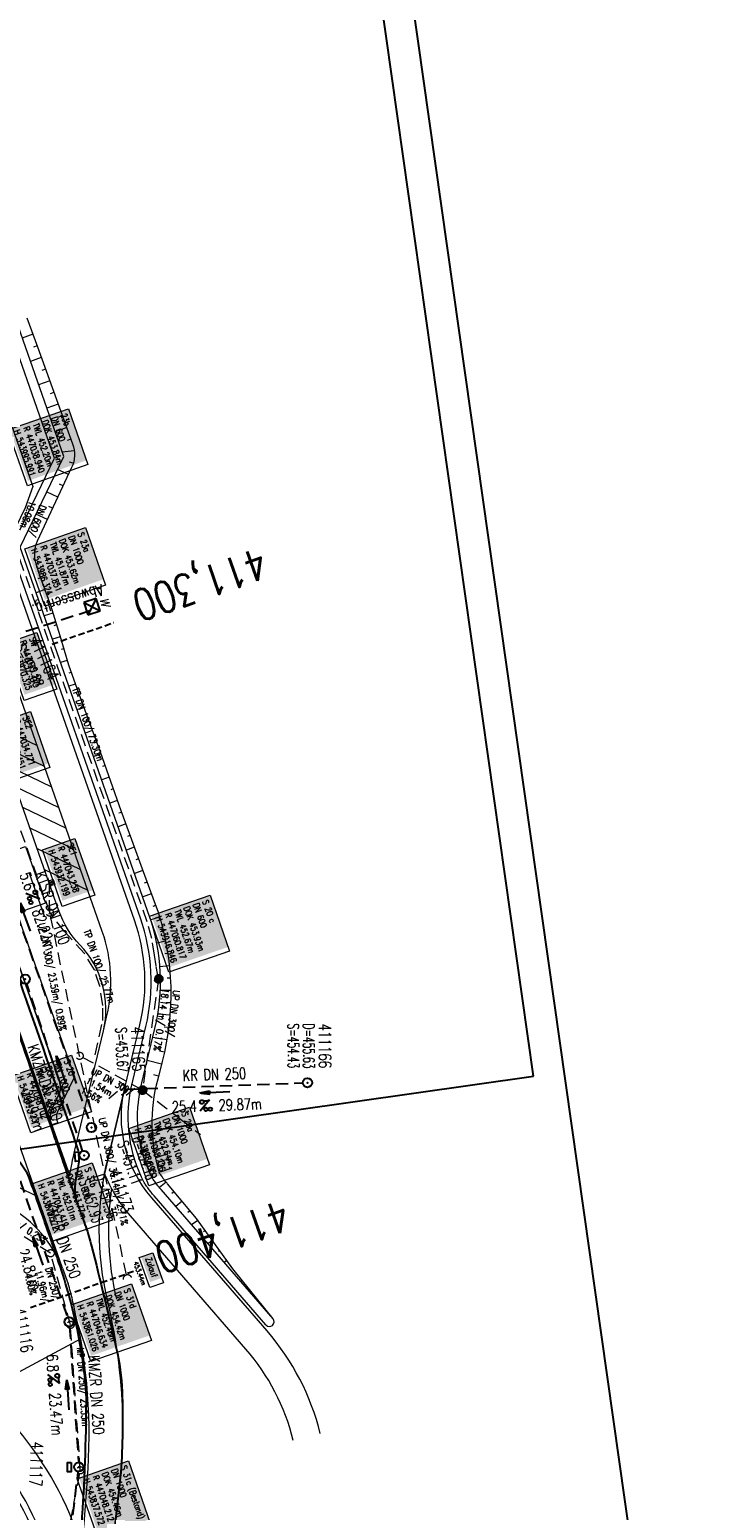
# Model space of a CAD drawing. Extents: x 446577 to 447240, y 443630 to 444842.
# Tile 44 of 71: x 447040 to 447152, y 443831 to 444069. Entities that reach past the tile are written whole.
import ezdxf
from ezdxf.enums import TextEntityAlignment as Align

# ---------------------------------------------------------------- set-up
doc = ezdxf.new("R2010")
doc.units = 0
doc.header["$LTSCALE"] = 2
doc.header["$MEASUREMENT"] = 0
for name, pattern in [('AUSGEZOGEN', [0]), ('GESTRICH-X2', [1.5, 1, -0.5]), ('GESTRICHELT', [0.75, 0.5, -0.25])]:
    doc.linetypes.add(name, pattern=pattern)
doc.layers.get('0').update_dxf_attribs({"linetype": 'AUSGEZOGEN'})
for name, color, linetype in [('Beschriftung', 7, 'CONTINUOUS'), ('FBR', 8, 'CONTINUOUS'), ('HEKTOM', 250, 'GESTRICHELT'), ('Hintergrund', 7, 'CONTINUOUS'), ('Hintergrundplan', 7, 'CONTINUOUS'), ('KANAL', 7, 'GESTRICH-X2'), ('PFEIL', 7, 'CONTINUOUS'), ('Planeinteilung', 6, 'CONTINUOUS'), ('RAHMEN', 250, 'AUSGEZOGEN'), ('SCHACHTNR', 6, 'CONTINUOUS'), ('SCHMUTZWASSER', 30, 'GESTRICH-X2'), ('SCHSYMBOL', 7, 'AUSGEZOGEN'), ('SIGNATUR', 4, 'AUSGEZOGEN'), ('STRASSE', 8, 'CONTINUOUS'), ('TEXTO', 4, 'CONTINUOUS'), ('TEXTU', 4, 'CONTINUOUS')]:
    doc.layers.add(name, color=color, linetype=linetype)
doc.styles.add('11', font='txt_____.ttf', dxfattribs={"width": 0.8, "height": 1})
doc.styles.add('6', font='txt_____.ttf', dxfattribs={"width": 0.8, "height": 1})
doc.styles.add('8', font='txt_____.ttf', dxfattribs={"width": 0.8, "height": 1})
doc.styles.add('ROMANS', font='romans.shx', dxfattribs={"width": 0.8})

# ---------------------------------------------------------------- blocks, each defined once
blk = doc.blocks.new('40')
at = {"color": 0}
blk.add_arc((0.02, 0.31), 0.91, 192.5363, 347.4637, dxfattribs=at)
blk.add_point((0, 0), dxfattribs=at)
blk = doc.blocks.new('PROM')
blk.add_line((1.57, 1.82), (0.02, 0.02))
for centre, radius in [((0.32, 1.51), 0.317), ((0.94, 0.29), 0.283), ((1.64, 0.29), 0.283)]:
    blk.add_circle(centre, radius)
blk.add_arc((0.99, 2.68), 1.03, 239.1414, 303.3549)
blk = doc.blocks.new('PFEIL2')
at = {"color": 0}
for p, q in [((0.88, 0), (-2.4, -0.01)), ((0.88, -0.27), (0.88, 0.28)), ((0.88, 0.28), (2.43, 0.01)), ((0.91, 0.27), (0.88, 0.26)), ((0.97, 0.26), (0.88, 0.25)), ((1.02, 0.25), (0.88, 0.23)), ((1.07, 0.24), (0.88, 0.21)), ((1.13, 0.23), (0.88, 0.19)), ((1.18, 0.22), (0.88, 0.17)), ((1.24, 0.21), (0.88, 0.15)), ((1.29, 0.21), (0.88, 0.14)), ((1.34, 0.2), (0.88, 0.12)), ((1.4, 0.19), (0.88, 0.1)), ((1.45, 0.18), (0.88, 0.08)), ((1.51, 0.17), (0.88, 0.06)), ((1.56, 0.16), (0.88, 0.04)), ((1.61, 0.15), (0.88, 0.02)), ((1.67, 0.14), (0.88, 0.01)), ((1.72, 0.13), (0.88, -0.01)), ((1.78, 0.12), (0.88, -0.03)), ((1.83, 0.11), (0.88, -0.05)), ((1.88, 0.1), (0.88, -0.07)), ((1.94, 0.09), (0.88, -0.09)), ((2.05, 0.08), (0.88, -0.12)), ((1.99, 0.08), (0.88, -0.11)), ((2.1, 0.07), (0.88, -0.14)), ((2.15, 0.06), (0.88, -0.16)), ((2.21, 0.05), (0.88, -0.18)), ((2.26, 0.04), (0.88, -0.2)), ((2.32, 0.03), (0.88, -0.22)), ((2.37, 0.02), (0.88, -0.23)), ((2.42, 0.01), (0.88, -0.25)), ((2.43, 0.01), (0.88, -0.27))]:
    blk.add_line(p, q, dxfattribs=at)
blk = doc.blocks.new('GST')
at = {"color": 0}
blk.add_circle((0, 0), 0.75, dxfattribs=at)
blk.add_point((0, 0), dxfattribs=at)
blk = doc.blocks.new('10')
blk.add_blockref('GST', (0, 0))
blk = doc.blocks.new('17')
blk.add_lwpolyline([(-0.76, -1.22), (0.75, -1.22), (0.75, -1.8), (-0.76, -1.8)], close=True)
blk.add_blockref('GST', (0, 0))
blk = doc.blocks.new('1135420')
blk.add_line((1135, 420), (0, 420))
at = {"layer": 'RAHMEN'}
for p, q in [((950, 415), (25, 415)), ((950, 5), (950, 415))]:
    blk.add_line(p, q, dxfattribs=at)
blk = doc.blocks.new('W-SCHA')
for p, q in [((1.5, 1.5), (-1.5, 1.5)), ((-1.5, -1.5), (1.5, 1.5)), ((-1.5, 1.5), (1.5, -1.5)), ((-1.5, 1.5), (-1.5, -1.5)), ((1.5, -1.5), (1.5, 1.5)), ((-1.5, -1.5), (1.5, -1.5))]:
    blk.add_line(p, q)
blk.add_point((0, 0))
at = {"style": 'ROMANS', "oblique": 15}
blk.add_text('W', height=2, dxfattribs=at).set_placement((-1.19, 2.12))
blk = doc.blocks.new('Schacht')
at = {"color": 18, "lineweight": 9, "true_color": 0x000000}
blk.add_circle((0, 0), 0.779, dxfattribs=at)
blk = doc.blocks.new('SK-quadrat Rand')
at = {"color": 18, "lineweight": 9, "true_color": 0x000000}
for p, q in [((-0.4, 0.8), (-0.4, 0)), ((-0.4, 0.8), (0.4, 0.8)), ((-0.4, 0), (0.4, 0)), ((-0.2, 0.8), (-0.2, 0)), ((0, 0.8), (0, 0)), ((0.2, 0.8), (0.2, 0)), ((0.4, 0.8), (0.4, 0))]:
    blk.add_line(p, q, dxfattribs=at)
blk = doc.blocks.new('Muldenschacht')
at = {"color": 18, "lineweight": 9, "true_color": 0x000000}
for p, q in [((-0.599087, 0.002979), (-0.699187, 0.002979)), ((-0.569691, 0.188574), (-0.664892, 0.219507)), ((-0.492399, 0.083917), (-0.591181, 0.100105)), ((-0.484382, 0.356002), (-0.565365, 0.41484)), ((-0.444073, 0.230912), (-0.53319, 0.276499)), ((0.502013, 0.002979), (-0.498987, 0.002979)), ((0.474843, 0.165641), (-0.471817, 0.165641)), ((-0.350626, 0.358645), (-0.421053, 0.429778)), ((-0.351511, 0.488874), (-0.410348, 0.569857)), ((0.38186, 0.328304), (-0.378834, 0.328304)), ((-0.228204, 0.447647), (-0.274147, 0.536581)), ((-0.215015, 0.669384), (-0.184082, 0.574183)), ((-0.096655, 0.595502), (-0.080293, 0.496748)), ((0.001562, 0.503479), (0.001464, -0.497521)), ((0.001513, 0.703679), (0.001513, 0.603579)), ((0.093794, 0.596447), (0.078414, 0.497536)), ((0.218041, 0.669384), (0.187109, 0.574183)), ((0.271415, 0.539517), (0.226431, 0.450094)), ((0.413374, 0.569857), (0.354537, 0.488874)), ((0.425748, 0.42812), (0.355042, 0.357263)), ((0.447803, 0.22953), (0.537061, 0.27484)), ((0.568391, 0.41484), (0.487409, 0.356002)), ((0.4959, 0.080963), (0.594778, 0.096559)), ((0.572718, 0.188574), (0.667918, 0.219507)), ((0.602083, 0.008988), (0.702178, 0.00999)), ((-0.569691, -0.182617), (-0.664892, -0.21355)), ((-0.493148, -0.073251), (-0.59208, -0.088497)), ((-0.484382, -0.350045), (-0.565365, -0.408882)), ((-0.445326, -0.222488), (-0.534694, -0.267581)), ((0.474843, -0.159684), (-0.471817, -0.159684)), ((-0.352742, -0.35058), (-0.423593, -0.421292)), ((-0.351511, -0.482917), (-0.410348, -0.5639)), ((0.38186, -0.322346), (-0.378834, -0.322346)), ((-0.228006, -0.441793), (-0.273909, -0.530747)), ((-0.184082, -0.568226), (-0.215015, -0.663427)), ((-0.079489, -0.490923), (-0.095689, -0.589704)), ((0.001513, -0.597621), (0.001513, -0.697721)), ((0.079714, -0.491374), (0.095355, -0.590245)), ((0.187109, -0.568226), (0.218041, -0.663427)), ((0.271696, -0.533418), (0.226665, -0.444019)), ((0.354537, -0.482917), (0.413374, -0.5639)), ((0.426841, -0.421069), (0.355953, -0.350395)), ((0.446654, -0.225822), (0.535682, -0.271583)), ((0.487409, -0.350045), (0.568391, -0.408882)), ((0.496174, -0.073247), (0.595107, -0.088493)), ((0.572718, -0.182617), (0.667918, -0.21355))]:
    blk.add_line(p, q, dxfattribs=at)
for radius in [0.7007, 0.6006, 0.5005]:
    blk.add_circle((0.001513, 0.002979), radius, dxfattribs=at)
blk = doc.blocks.new('Ein-_Auslauf')
at = {"color": 18, "lineweight": 9, "true_color": 0x000000}
blk.add_lwpolyline([(-0.700676, -0.583948, -0.8168744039), (0.724419, -0.589597)], format="xyb", dxfattribs=at)

msp = doc.modelspace()

# ---------------------------------------------------------------- linework, layer by layer
at = {"layer": 'Beschriftung', "color": 18, "lineweight": 9, "true_color": 0x000000}
for points in [[(447046.5, 444008.24), (447049.66, 443999.23), (447039.91, 443995.8), (447036.75, 444004.82), (447046.5, 444008.24)], [(447049.25, 443989.06), (447052.49, 443979.8), (447042.73, 443976.39), (447039.5, 443985.65), (447049.25, 443989.06)], [(447041.44, 443972.15), (447044.63, 443963.01), (447039.4, 443961.18), (447036.21, 443970.33), (447041.44, 443972.15)], [(447040.39, 443959.38), (447043.53, 443950.38), (447038.31, 443948.55), (447035.16, 443957.56), (447040.39, 443959.38)], [(447047.55, 443938.92), (447050.74, 443929.78), (447045.51, 443927.96), (447042.32, 443937.1), (447047.55, 443938.92)], [(447039.59, 443937.63), (447042.79, 443928.48), (447033.03, 443925.08), (447029.84, 443934.22), (447039.59, 443937.63)], [(447069.33, 443929.76), (447072.46, 443920.73), (447062.69, 443917.36), (447059.57, 443926.38), (447069.33, 443929.76)], [(447047.03, 443903.99), (447050.22, 443894.85), (447040.47, 443891.44), (447037.27, 443900.58), (447047.03, 443903.99)], [(447066, 443895.56), (447069.23, 443886.3), (447059.48, 443882.89), (447056.24, 443892.16), (447066, 443895.56)], [(447050.36, 443886.59), (447053.59, 443877.33), (447043.84, 443873.92), (447040.6, 443883.19), (447050.36, 443886.59)], [(447060.13, 443872.11), (447061.83, 443867.25), (447059.63, 443866.48), (447057.92, 443871.34), (447060.13, 443872.11)], [(447056.69, 443867.09), (447059.88, 443857.96), (447050.13, 443854.55), (447046.94, 443863.68), (447056.69, 443867.09)], [(447056.17, 443838.53), (447060.11, 443827.24), (447051.87, 443824.36), (447047.92, 443835.65), (447056.17, 443838.53)]]:
    msp.add_lwpolyline(points, close=True, dxfattribs=at)
at = {"layer": 'FBR'}
for points in [[(447037.95, 443908.91, -0.000045), (447044.34, 443890.48, 0.00003), (447044.63, 443889.66, 0.001539)], [(447045.61, 443803.41, 0.011594), (447047.76, 443817.88, 0.018538), (447048.55, 443827, 0.018351), (447049.39, 443847.23, 0.028572), (447049.31, 443850.41, 0.033395), (447047.82, 443860.29, 0.029605), (447044.76, 443871.15, 0.000058), (447044.04, 443873.23, 0.000111), (447043.66, 443874.32, 0.00065), (447041.18, 443881.43, 0.001872), (447040.3, 443883.9, 0.056151), (447039.64, 443885.25, 0.027107), (447037.82, 443887.77, 0.009804), (447037.13, 443888.6, 0.039357)], [(447044.63, 443889.66, 0.000338), (447047.81, 443880.5, 0.001539), (447048.2, 443879.39, -0.000545), (447049.3, 443876.28, -0.023323), (447050.24, 443873.16, -0.004484), (447054.22, 443856.71, -0.047748), (447055.15, 443849.7, -0.025986), (447054.96, 443836.73)], [(446981.17, 443880.67, -0.000036), (446985.55, 443868.17, -0.00001), (446990.14, 443855.06, -0.000011), (446994.25, 443843.33, -0.000533), (447001.75, 443821.84, 0.000455), (447010.52, 443796.7, 0.000701), (447018.51, 443773.96, -0.000624), (447027.49, 443748.42, -0.000234), (447028.93, 443744.32, 0.000022), (447043.48, 443702.65, 0.000434)], [(447054.96, 443836.73, -0.000127), (447053.26, 443821.35, -0.000264), (447052.43, 443813.94, -0.00046), (447049.38, 443787, 0.009424), (447049.26, 443785.68, 0.007359), (447049.21, 443784.86, 0.000714), (447048.83, 443776.41, 0.000002), (447048.8, 443775.69, 0.00068), (447048.8, 443775.68, 0.000017), (447048.8, 443775.62, 0.000006), (447048.79, 443775.44, 0.000047), (447048.79, 443775.42, 0.000003), (447048.77, 443775.04, 0.003133), (447048.73, 443773.67, 0.001293), (447048.64, 443770.33, 0.00373), (447048.59, 443767.05, 0.002772), (447048.58, 443762.63, 0.002765), (447048.61, 443759.81, 0.0033), (447048.66, 443757.45, 0.004156), (447048.75, 443754.92, 0.004426), (447048.87, 443752.55, 0.002924)]]:
    msp.add_lwpolyline(points, format="xyb", dxfattribs=at)
at = {"layer": 'HEKTOM'}
for p, q in [((447043.88, 443970.28), (447053.83, 443973.75)), ((447056.99, 443869.06), (447047.56, 443865.76)), ((447040.38, 443863.25), (447047.37, 443865.69))]:
    msp.add_line(p, q, dxfattribs=at)
at = {"layer": 'Hintergrund', "color": 254, "lineweight": 18, "true_color": 0xcccccc}
for p, q in [((447044.27, 444000.29), (447019.64, 444070.63)), ((446982.38, 444068.11), (447043.73, 443892.98)), ((447040.77, 444020.26), (447039.07, 444019.65)), ((447041.45, 444018.38), (447040.88, 444018.18)), ((447042.13, 444016.5), (447040.39, 444015.87)), ((447042.82, 444014.62), (447042.23, 444014.41)), ((447043.5, 444012.74), (447041.71, 444012.09)), ((447044.18, 444010.86), (447043.58, 444010.65)), ((447044.87, 444008.98), (447043.03, 444008.32)), ((447045.55, 444007.1), (447044.93, 444006.88)), ((447046.23, 444005.23), (447044.35, 444004.54)), ((447046.91, 444003.35), (447046.28, 444003.12)), ((447047.46, 444001.43), (447045.52, 444001.21)), ((447037.23, 443985.65), (447044.27, 444000.29)), ((447047.29, 443999.45), (447046.69, 443999.63)), ((447046.5, 443997.62), (447044.74, 443998.44)), ((447045.65, 443995.8), (447045.06, 443996.08)), ((447044.8, 443993.99), (447043, 443994.83)), ((447043.96, 443992.18), (447043.35, 443992.46)), ((447043.11, 443990.37), (447041.27, 443991.23)), ((447045.56, 443869.61), (447006.85, 443980.11)), ((447042.03, 443980.95), (447041.57, 443980.78)), ((447042.71, 443979.07), (447041.3, 443978.55)), ((447043.4, 443977.19), (447042.92, 443977.01)), ((447044.01, 443975.29), (447042.6, 443974.86)), ((447044.59, 443973.37), (447044.15, 443973.24)), ((447045.17, 443971.46), (447043.92, 443971.08)), ((447046.31, 443967.62), (447045.24, 443967.3)), ((447045.74, 443969.54), (447045.35, 443969.42)), ((447046.94, 443965.72), (447046.6, 443965.61)), ((447047.6, 443963.84), (447046.58, 443963.48)), ((447048.27, 443961.95), (447047.93, 443961.83)), ((447048.96, 443960.08), (447047.91, 443959.69)), ((447049.66, 443958.2), (447049.3, 443958.07)), ((447034.69, 443957.18), (447041.45, 443953.93)), ((447050.36, 443956.33), (447049.24, 443955.91)), ((447035.61, 443953.96), (447042.62, 443950.59)), ((447051.06, 443954.45), (447050.67, 443954.31)), ((447051.75, 443952.58), (447050.55, 443952.16)), ((447052.41, 443950.69), (447052.01, 443950.55)), ((447036.78, 443950.63), (447043.79, 443947.26)), ((447053.07, 443948.8), (447051.87, 443948.38)), ((447037.95, 443947.29), (447044.96, 443943.92)), ((447053.74, 443946.92), (447053.34, 443946.77)), ((447039.12, 443943.95), (447046.13, 443940.58)), ((447054.4, 443945.03), (447053.2, 443944.61)), ((447055.74, 443941.26), (447054.52, 443940.82)), ((447055.07, 443943.14), (447054.66, 443943)), ((447040.29, 443940.62), (447047.3, 443937.25)), ((447056.42, 443939.38), (447056.01, 443939.23)), ((447041.46, 443937.28), (447048.47, 443933.91)), ((447057.11, 443937.5), (447055.85, 443937.03)), ((447057.8, 443935.63), (447057.37, 443935.47)), ((447042.63, 443926.39), (447040.16, 443933.42)), ((447042.63, 443933.94), (447049.64, 443930.57)), ((447058.5, 443933.75), (447057.17, 443933.26)), ((447059.19, 443931.87), (447058.73, 443931.71)), ((447059.88, 443930), (447058.49, 443929.49)), ((447060.56, 443928.12), (447060.09, 443927.95)), ((447061.21, 443926.22), (447059.77, 443925.8)), ((447062.17, 443922.34), (447060.74, 443922.06)), ((447061.73, 443924.3), (447061.26, 443924.18)), ((447062.52, 443920.37), (447062.03, 443920.3)), ((447062.77, 443918.39), (447061.26, 443918.23)), ((447062.93, 443916.4), (447062.4, 443916.37)), ((447063.01, 443914.4), (447061.32, 443914.38)), ((447062.87, 443910.4), (447060.92, 443910.56)), ((447062.99, 443912.4), (447062.38, 443912.42)), ((447062.67, 443908.41), (447061.96, 443908.5)), ((447062.37, 443906.44), (447060.11, 443906.83)), ((447061.51, 443902.53), (447059.22, 443903.1)), ((447061.98, 443904.47), (447061.21, 443904.64)), ((447061.03, 443900.59), (447060.27, 443900.78)), ((447018.59, 443892.55), (447041.51, 443881.16)), ((447043.73, 443892.98), (447046.71, 443884.49)), ((447062.26, 443883.47), (447061.17, 443882.61)), ((447063.54, 443881.94), (447063.19, 443881.65)), ((447064.82, 443880.4), (447063.81, 443879.55)), ((447066.11, 443878.87), (447065.78, 443878.59)), ((447067.37, 443877.32), (447066.37, 443876.59)), ((447068.54, 443875.7), (447068.26, 443875.49)), ((447069.71, 443874.08), (447069, 443873.56)), ((447070.89, 443872.46), (447070.69, 443872.32)), ((447045.56, 443869.61), (447046.45, 443867.08)), ((447072.06, 443870.84), (447071.62, 443870.52)), ((447073.25, 443869.23), (447073.15, 443869.15)), ((447074.5, 443867.67), (447074.26, 443867.48)), ((447075.75, 443866.11), (447075.69, 443866.06)), ((447077, 443864.55), (447076.88, 443864.45)), ((447078.25, 443862.99), (447078.23, 443862.97)), ((447079.5, 443861.43), (447079.5, 443861.43))]:
    msp.add_line(p, q, dxfattribs=at)
for points in [[(447044.93, 443796.4), (447045.56, 443803.75, 0.198133), (447034.09, 443840.11), (447031.29, 443843.45, -0.068573), (447026.94, 443850.39, -0.001832), (447026.8, 443850.7, 0.178534), (447025.36, 443852.19), (447021.16, 443854.21, -0.198913), (447019.63, 443855.92), (446938.33, 444087.99, -0.187649), (446938.4, 444090.17), (446940.07, 444094.07, 0.198913), (446940.1, 444096.37), (446933.96, 444114.07, 0.052334), (446921.01, 444141.45)], [(447058.04, 443898.17), (447060.45, 443908.25, 0.142317), (447059.59, 443926.35), (447038.72, 443985.93), (447045.75, 444000.55), (447021.05, 444071.13, 0.229036), (446997.21, 444092.34), (446959.72, 444100.44)], [(447052.14, 443907.87, 0.25604), (447048.34, 443921.78, -0.108089), (447044.98, 443927.23), (447034.87, 443956.09, -0.198913), (447035, 443958.38), (447037.29, 443963.15, 0.198913), (447037.42, 443965.45), (447036.59, 443967.81, 0.198904), (447035.06, 443969.52), (447030.29, 443971.81, -0.198904), (447028.76, 443973.52), (447027.48, 443977.18, -0.198904), (447027.61, 443979.47), (447029.9, 443984.24, 0.198823), (447030.03, 443986.53), (447019.09, 444017.77, 0.198905), (447017.56, 444019.48), (447012.79, 444021.77, -0.198904), (447011.26, 444023.48), (446998.61, 444059.59), (446995.3, 444069.02, -0.073165), (446994.47, 444073.31, 0.340428), (446982.67, 444087.3)], [(447046.71, 443884.49, -0.019081), (447047.54, 443888.65), (447052.14, 443907.87, 0.256059), (447048.34, 443921.78, -0.108095), (447044.98, 443927.23), (447034.87, 443956.09, -0.198913), (447035, 443958.38), (447037.29, 443963.15, 0.198913), (447037.42, 443965.45), (447036.59, 443967.81, 0.198774), (447035.06, 443969.52), (447030.29, 443971.81, -0.198792), (447028.76, 443973.52), (447027.48, 443977.18, -0.198904), (447027.61, 443979.47), (447029.9, 443984.24, 0.198828), (447030.03, 443986.53), (447019.09, 444017.77, 0.198905), (447017.56, 444019.48), (447012.79, 444021.77, -0.199031), (447011.26, 444023.48), (446995.3, 444069.02, -0.073165), (446994.47, 444073.31, 0.340625)], [(446982.38, 444068.11), (446983.56, 444064.73, 0.198904), (446985.09, 444063.02), (446987.31, 444061.95, -0.198904), (446988.84, 444060.24), (447045.06, 443899.79, -0.198904), (447044.93, 443897.5), (447043.86, 443895.27, 0.202571), (447043.73, 443892.98)], [(447043.73, 443892.98, -0.198968), (447043.86, 443895.27), (447044.93, 443897.5, 0.199028), (447045.06, 443899.79), (446988.84, 444060.24, 0.198904), (446987.31, 444061.95), (446985.09, 444063.02, -0.198896), (446983.56, 444064.73)], [(447039.81, 444022.91), (447041.52, 444018.21), (447047.19, 444002.57, -0.19886), (447047.03, 443998.75), (447041.49, 443986.89, 0.190887), (447041.27, 443983.21), (447041.91, 443981.26), (447043.63, 443976.56), (447045.1, 443971.69), (447046.52, 443966.93), (447048.16, 443962.26), (447049.9, 443957.57), (447051.65, 443952.88), (447053.3, 443948.16), (447054.96, 443943.45), (447056.65, 443938.74), (447058.38, 443934.05), (447060.11, 443929.36), (447060.95, 443927.06, -0.141917), (447061.61, 443902.94), (447060.9, 443900.08)], [(447035.15, 444011.8), (447040.79, 443995.69), (447039.51, 443992.24), (447037.21, 443987.47, 0.201175), (447037.13, 443985.94), (447036.18, 443985.61)], [(447052.14, 443907.87), (447052.67, 443910.11, 0.143957), (447051.97, 443923.91), (447030.03, 443986.53)], [(447055.33, 443844.46, 0.05367), (447052.85, 443864.25, -0.120248), (447052.89, 443887.38), (447058.02, 443908.84, 0.144021), (447057.16, 443925.75), (447036.06, 443985.95)], [(447056.57, 443898.49), (447059, 443908.6, 0.144187), (447058.1, 443926.08), (447037.13, 443985.94)], [(447036.39, 443932.1), (447047.47, 443900.47), (447044.76, 443894.84, 0.238156), (447044.78, 443893.08), (447043.82, 443892.74)], [(447046.71, 443884.49, -0.019149), (447047.54, 443888.66), (447052.14, 443907.87)], [(447087.11, 443842.92, 0.118379), (447078.52, 443859.5), (447059.93, 443880.97, -0.24167), (447055.6, 443898.72)], [(447058.7, 443883.44, -0.166149), (447056.57, 443898.49)], [(447060.04, 443884.12, -0.166149), (447058.05, 443898.2)], [(447060.9, 443900.08, 0.143056), (447061.16, 443885.04)], [(447049.54, 443835.51), (447048.98, 443828.39), (447048.61, 443824.91, 0.097186), (447038.3, 443843.64, -0.09023), (447031.23, 443856.09), (447020.07, 443887.9)], [(447082.74, 443841.84, 0.118379), (447075.12, 443856.56), (447056.53, 443878.03, -0.082189), (447052.35, 443884.85)], [(447054.3, 443864.59, -0.092502), (447053.48, 443882.45)], [(447045.56, 443869.61, 0.163866), (447037.03, 443879.48)], [(447047.16, 443864.51, 0.033334), (447046.45, 443867.08)], [(447049.54, 443835.51, 0.079036), (447047.5, 443862.99, -0.007043), (447047.16, 443864.51)], [(447078.35, 443860.46, 0.983029), (447079.5, 443861.43)], [(447042.03, 443797.71), (447042.57, 443804.01, 0.197723), (447031.83, 443838.13), (447016.74, 443853.52)], [(447044.03, 443796.5), (447044.56, 443803.83, 0.198153), (447033.32, 443839.47), (447018.48, 443854.61)]]:
    msp.add_lwpolyline(points, format="xyb", dxfattribs=at)
for points in [[(447055.6, 443898.72), (447052.89, 443887.38), (447052.35, 443884.85)], [(447079.5, 443861.43), (447061.44, 443882.28), (447061.34, 443882.41), (447061.23, 443882.53), (447061.13, 443882.66), (447061.02, 443882.79), (447060.92, 443882.92), (447060.82, 443883.05), (447060.72, 443883.18), (447060.62, 443883.31), (447060.52, 443883.44), (447060.42, 443883.58), (447060.38, 443883.64), (447060.33, 443883.71), (447060.23, 443883.85), (447060.14, 443883.98), (447060.05, 443884.12), (447059.96, 443884.26)], [(447079.5, 443861.43), (447073.03, 443869.49), (447067.15, 443877.63), (447062.49, 443883.19), (447062.4, 443883.31), (447062.3, 443883.43), (447062.21, 443883.54), (447062.11, 443883.66), (447062.02, 443883.79), (447061.93, 443883.91), (447061.84, 443884.03), (447061.75, 443884.15), (447061.66, 443884.28), (447061.58, 443884.4), (447061.54, 443884.46), (447061.49, 443884.53), (447061.41, 443884.65), (447061.32, 443884.78), (447061.24, 443884.91), (447061.16, 443885.04)], [(447078.35, 443860.46), (447060.31, 443881.3), (447060.19, 443881.43), (447060.08, 443881.57), (447059.97, 443881.71), (447059.85, 443881.85), (447059.74, 443881.99), (447059.63, 443882.13), (447059.52, 443882.27), (447059.42, 443882.41), (447059.31, 443882.56), (447059.21, 443882.7), (447059.15, 443882.77), (447059.1, 443882.85), (447059, 443882.99), (447058.9, 443883.14), (447058.8, 443883.29), (447058.7, 443883.44)]]:
    msp.add_lwpolyline(points, dxfattribs=at)
at = {"layer": 'Hintergrundplan', "color": 254, "lineweight": 18, "true_color": 0xcccccc}
for p, q in [((446975.08, 444088.94), (447043.73, 443892.98)), ((447044.27, 444000.29), (447019.64, 444070.63)), ((447040.77, 444020.26), (447039.07, 444019.65)), ((447041.45, 444018.38), (447040.88, 444018.18)), ((447042.13, 444016.5), (447040.39, 444015.87)), ((447042.82, 444014.62), (447042.23, 444014.41)), ((447043.5, 444012.74), (447041.71, 444012.09)), ((447044.18, 444010.86), (447043.58, 444010.65)), ((447044.87, 444008.98), (447043.03, 444008.32)), ((447045.55, 444007.1), (447044.93, 444006.88)), ((447046.23, 444005.23), (447044.35, 444004.54)), ((447046.91, 444003.35), (447046.28, 444003.12)), ((447047.46, 444001.43), (447045.52, 444001.21)), ((447037.23, 443985.65), (447044.27, 444000.29)), ((447047.29, 443999.45), (447046.69, 443999.63)), ((447046.5, 443997.62), (447044.74, 443998.44)), ((447045.65, 443995.8), (447045.06, 443996.08)), ((447044.8, 443993.99), (447043, 443994.83)), ((447043.96, 443992.18), (447043.35, 443992.46)), ((447043.11, 443990.37), (447041.27, 443991.23)), ((447045.56, 443869.61), (447006.85, 443980.11)), ((447042.03, 443980.95), (447041.57, 443980.78)), ((447042.71, 443979.07), (447041.3, 443978.55)), ((447043.4, 443977.19), (447042.92, 443977.01)), ((447044.01, 443975.29), (447042.6, 443974.86)), ((447044.59, 443973.37), (447044.15, 443973.24)), ((447045.17, 443971.46), (447043.92, 443971.08)), ((447046.31, 443967.62), (447045.24, 443967.3)), ((447045.74, 443969.54), (447045.35, 443969.42)), ((447046.94, 443965.72), (447046.6, 443965.61)), ((447047.6, 443963.84), (447046.58, 443963.48)), ((447048.27, 443961.95), (447047.93, 443961.83)), ((447048.96, 443960.08), (447047.91, 443959.69)), ((447049.66, 443958.2), (447049.3, 443958.07)), ((447034.69, 443957.18), (447041.45, 443953.93)), ((447050.36, 443956.33), (447049.24, 443955.91)), ((447035.61, 443953.96), (447042.62, 443950.59)), ((447051.06, 443954.45), (447050.67, 443954.31)), ((447051.75, 443952.58), (447050.55, 443952.16)), ((447052.41, 443950.69), (447052.01, 443950.55)), ((447036.78, 443950.63), (447043.79, 443947.26)), ((447053.07, 443948.8), (447051.87, 443948.38)), ((447037.95, 443947.29), (447044.96, 443943.92)), ((447053.74, 443946.92), (447053.34, 443946.77)), ((447039.12, 443943.95), (447046.13, 443940.58)), ((447054.4, 443945.03), (447053.2, 443944.61)), ((447055.74, 443941.26), (447054.52, 443940.82)), ((447055.07, 443943.14), (447054.66, 443943)), ((447040.29, 443940.62), (447047.3, 443937.25)), ((447056.42, 443939.38), (447056.01, 443939.23)), ((447041.46, 443937.28), (447048.47, 443933.91)), ((447057.11, 443937.5), (447055.85, 443937.03)), ((447057.8, 443935.63), (447057.37, 443935.47)), ((447042.63, 443926.39), (447040.16, 443933.42)), ((447042.63, 443933.94), (447049.64, 443930.57)), ((447058.5, 443933.75), (447057.17, 443933.26)), ((447059.19, 443931.87), (447058.73, 443931.71)), ((447059.88, 443930), (447058.49, 443929.49)), ((447060.56, 443928.12), (447060.09, 443927.95)), ((447061.21, 443926.22), (447059.77, 443925.8)), ((447062.17, 443922.34), (447060.74, 443922.06)), ((447061.73, 443924.3), (447061.26, 443924.18)), ((447062.52, 443920.37), (447062.03, 443920.3)), ((447062.77, 443918.39), (447061.26, 443918.23)), ((447062.93, 443916.4), (447062.4, 443916.37)), ((447063.01, 443914.4), (447061.32, 443914.38)), ((447062.87, 443910.4), (447060.92, 443910.56)), ((447062.99, 443912.4), (447062.38, 443912.42)), ((447062.67, 443908.41), (447061.96, 443908.5)), ((447062.37, 443906.44), (447060.11, 443906.83)), ((447061.51, 443902.53), (447059.22, 443903.1)), ((447061.98, 443904.47), (447061.21, 443904.64)), ((447061.03, 443900.59), (447060.27, 443900.78)), ((447018.59, 443892.55), (447041.51, 443881.16)), ((447043.73, 443892.98), (447046.71, 443884.49)), ((447062.26, 443883.47), (447061.17, 443882.61)), ((447063.54, 443881.94), (447063.19, 443881.65)), ((447064.82, 443880.4), (447063.81, 443879.55)), ((447066.11, 443878.87), (447065.78, 443878.59)), ((447067.37, 443877.32), (447066.37, 443876.59)), ((447068.54, 443875.7), (447068.26, 443875.49)), ((447069.71, 443874.08), (447069, 443873.56)), ((447070.89, 443872.46), (447070.69, 443872.32)), ((447045.56, 443869.61), (447046.45, 443867.08)), ((447072.06, 443870.84), (447071.62, 443870.52)), ((447073.25, 443869.23), (447073.15, 443869.15)), ((447074.5, 443867.67), (447074.26, 443867.48)), ((447075.75, 443866.11), (447075.69, 443866.06)), ((447077, 443864.55), (447076.88, 443864.45)), ((447078.25, 443862.99), (447078.23, 443862.97)), ((447079.5, 443861.43), (447079.5, 443861.43)), ((447033.78, 443850.31), (447048.48, 443858.24))]:
    msp.add_line(p, q, dxfattribs=at)
for points in [[(447044.93, 443796.4), (447045.56, 443803.75, 0.198133), (447034.09, 443840.11), (447031.29, 443843.45, -0.068573), (447026.94, 443850.39, -0.001832), (447026.8, 443850.7, 0.178534), (447025.36, 443852.19), (447021.16, 443854.21, -0.198913), (447019.63, 443855.92), (446938.33, 444087.99, -0.187649), (446938.4, 444090.17), (446940.07, 444094.07, 0.198913), (446940.1, 444096.37), (446933.96, 444114.07, 0.052334), (446921.01, 444141.45)], [(447058.04, 443898.17), (447060.45, 443908.25, 0.142317), (447059.59, 443926.35), (447038.72, 443985.93), (447045.75, 444000.55), (447021.05, 444071.13, 0.229036), (446997.21, 444092.34), (446959.72, 444100.44)], [(447052.14, 443907.87, 0.25604), (447048.34, 443921.78, -0.108089), (447044.98, 443927.23), (447034.87, 443956.09, -0.198913), (447035, 443958.38), (447037.29, 443963.15, 0.198913), (447037.42, 443965.45), (447036.59, 443967.81, 0.198904), (447035.06, 443969.52), (447030.29, 443971.81, -0.198904), (447028.76, 443973.52), (447027.48, 443977.18, -0.198904), (447027.61, 443979.47), (447029.9, 443984.24, 0.198823), (447030.03, 443986.53), (447019.09, 444017.77, 0.198905), (447017.56, 444019.48), (447012.79, 444021.77, -0.198904), (447011.26, 444023.48), (446998.61, 444059.59), (446995.3, 444069.02, -0.073165), (446994.47, 444073.31, 0.340428), (446982.67, 444087.3)], [(446982.38, 444068.11), (446983.56, 444064.73, 0.198904), (446985.09, 444063.02), (446987.31, 444061.95, -0.198904), (446988.84, 444060.24), (447045.06, 443899.79, -0.198904), (447044.93, 443897.5), (447043.86, 443895.27, 0.202571), (447043.73, 443892.98)], [(447039.81, 444022.91), (447041.52, 444018.21), (447047.19, 444002.57, -0.19886), (447047.03, 443998.75), (447041.49, 443986.89, 0.190887), (447041.27, 443983.21), (447041.91, 443981.26), (447043.63, 443976.56), (447045.1, 443971.69), (447046.52, 443966.93), (447048.16, 443962.26), (447049.9, 443957.57), (447051.65, 443952.88), (447053.3, 443948.16), (447054.96, 443943.45), (447056.65, 443938.74), (447058.38, 443934.05), (447060.11, 443929.36), (447060.95, 443927.06, -0.141917), (447061.61, 443902.94), (447060.9, 443900.08)], [(447035.15, 444011.8), (447040.79, 443995.69), (447039.51, 443992.24), (447037.21, 443987.47, 0.201175), (447037.13, 443985.94), (447036.18, 443985.61)], [(447052.14, 443907.87), (447052.67, 443910.11, 0.143957), (447051.97, 443923.91), (447030.03, 443986.53)], [(447055.33, 443844.46, 0.05367), (447052.85, 443864.25, -0.120248), (447052.89, 443887.38), (447058.02, 443908.84, 0.144021), (447057.16, 443925.75), (447036.06, 443985.95)], [(447056.57, 443898.49), (447059, 443908.6, 0.144187), (447058.1, 443926.08), (447037.13, 443985.94)], [(447036.39, 443932.1), (447047.47, 443900.47), (447044.76, 443894.84, 0.238156), (447044.78, 443893.08), (447043.82, 443892.74)], [(447046.71, 443884.49, -0.019149), (447047.54, 443888.66), (447052.14, 443907.87)], [(447087.11, 443842.92, 0.118379), (447078.52, 443859.5), (447059.93, 443880.97, -0.24167), (447055.6, 443898.72)], [(447058.7, 443883.44, -0.166149), (447056.57, 443898.49)], [(447060.04, 443884.12, -0.166149), (447058.05, 443898.2)], [(447060.9, 443900.08, 0.143056), (447061.16, 443885.04)], [(447049.54, 443835.51), (447048.98, 443828.39), (447048.61, 443824.91, 0.097186), (447038.3, 443843.64, -0.09023), (447031.23, 443856.09), (447020.07, 443887.9)], [(447082.74, 443841.84, 0.118379), (447075.12, 443856.56), (447056.53, 443878.03, -0.082189), (447052.35, 443884.85)], [(447054.3, 443864.59, -0.092502), (447053.48, 443882.45)], [(447045.56, 443869.61, 0.163866), (447037.03, 443879.48)], [(447047.16, 443864.51, 0.033334), (447046.45, 443867.08)], [(447049.54, 443835.51, 0.079036), (447047.5, 443862.99, -0.007043), (447047.16, 443864.51)], [(447078.35, 443860.46, 0.983029), (447079.5, 443861.43)], [(447044.03, 443796.5), (447044.56, 443803.83, 0.198153), (447033.32, 443839.47), (447018.48, 443854.61)]]:
    msp.add_lwpolyline(points, format="xyb", dxfattribs=at)
for points in [[(447055.6, 443898.72), (447052.89, 443887.38), (447052.35, 443884.85)], [(447079.5, 443861.43), (447061.44, 443882.28), (447061.34, 443882.41), (447061.23, 443882.53), (447061.13, 443882.66), (447061.02, 443882.79), (447060.92, 443882.92), (447060.82, 443883.05), (447060.72, 443883.18), (447060.62, 443883.31), (447060.52, 443883.44), (447060.42, 443883.58), (447060.38, 443883.64), (447060.33, 443883.71), (447060.23, 443883.85), (447060.14, 443883.98), (447060.05, 443884.12), (447059.96, 443884.26)], [(447079.5, 443861.43), (447073.03, 443869.49), (447067.15, 443877.63), (447062.49, 443883.19), (447062.4, 443883.31), (447062.3, 443883.43), (447062.21, 443883.54), (447062.11, 443883.66), (447062.02, 443883.79), (447061.93, 443883.91), (447061.84, 443884.03), (447061.75, 443884.15), (447061.66, 443884.28), (447061.58, 443884.4), (447061.54, 443884.46), (447061.49, 443884.53), (447061.41, 443884.65), (447061.32, 443884.78), (447061.24, 443884.91), (447061.16, 443885.04)], [(447078.35, 443860.46), (447060.31, 443881.3), (447060.19, 443881.43), (447060.08, 443881.57), (447059.97, 443881.71), (447059.85, 443881.85), (447059.74, 443881.99), (447059.63, 443882.13), (447059.52, 443882.27), (447059.42, 443882.41), (447059.31, 443882.56), (447059.21, 443882.7), (447059.15, 443882.77), (447059.1, 443882.85), (447059, 443882.99), (447058.9, 443883.14), (447058.8, 443883.29), (447058.7, 443883.44)]]:
    msp.add_lwpolyline(points, dxfattribs=at)
at = {"layer": 'Hintergrundplan', "color": 92, "lineweight": 9, "true_color": 0x00b400}
msp.add_lwpolyline([(447042.03, 443797.71), (447042.57, 443804.01, 0.197723), (447031.83, 443838.13), (447016.74, 443853.52)], format="xyb", dxfattribs=at)
at = {"layer": 'KANAL', "color": 92, "lineweight": 9, "true_color": 0x00b400}
for p, q in [((447059.21, 443925.49), (447038.06, 443985.77, 453.62)), ((447043.51, 443926.96, 454.07), (447025.27, 443978.77)), ((447043.51, 443926.96, 454.07), (447043.45, 443931.64, 453.88)), ((447059.96, 443922.78), (447059.21, 443925.49)), ((447060.36, 443920.09), (447059.96, 443922.78)), ((447060.63, 443918.37), (447060.36, 443920.09)), ((447061.03, 443916.29, 453.94), (447060.63, 443918.37)), ((447055.87, 443868.52, 453.44), (447048.31, 443903.87, 454.39)), ((447058.43, 443898.34, 454.11), (447064.59, 443893.67)), ((447043.63, 443872.02, 453.75), (447024.85, 443883.67)), ((447046.82, 443860.49, 454.42), (447043.63, 443872.02, 453.75)), ((447048.42, 443837.02, 454.46), (447046.82, 443860.49, 454.42)), ((447042.29, 443805.12, 454.28), (447048.42, 443837.02, 454.46))]:
    msp.add_line(p, q, dxfattribs=at)
at = {"layer": 'KANAL'}
for p, q in [((447023.37, 443969.25), (447049.97, 443893.03)), ((447055.94, 443898.47), (447084.28, 443899.5)), ((447038.72, 443883.69), (447046.38, 443861.66)), ((447046.69, 443860.22), (447048.13, 443838.28)), ((447044.66, 443808.91), (447048.09, 443836.78))]:
    msp.add_line(p, q, dxfattribs=at)
at = {"layer": 'KANAL', "color": 92, "lineweight": 18, "true_color": 0x00b400}
msp.add_line((447064.59, 443893.67), (447067.8, 443891.17), dxfattribs=at)
at = {"layer": 'KANAL', "flags": 128}
msp.add_lwpolyline([(447048.8, 443888.53), (447039.79, 443915.53)], dxfattribs=at)
at = {"layer": 'KANAL', "color": 92, "lineweight": 9, "true_color": 0x00b400}
for points in [[(447061.03, 443916.29, 453.94), (447058.43, 443898.34, 454.11), (447048.31, 443903.87, 454.39), (447043.51, 443926.96, 454.07)], [(447050.82, 443904.02, 0), (447052.05, 443909.55, 0), (447052.05, 443912, 0), (447051.59, 443915.09, 0), (447050.69, 443917.74, 0), (447049.11, 443920.36, 0), (447045.9, 443923.92, 0), (447043.51, 443926.96, 454.07)]]:
    msp.add_polyline3d(points, dxfattribs=at)
at = {"layer": 'SCHMUTZWASSER', "flags": 128}
msp.add_lwpolyline([(446988.7, 443954.48), (447032.61, 443970.08), (447050.46, 443975.85)], dxfattribs=at)
at = {"layer": 'SCHSYMBOL'}
msp.add_lwpolyline([(447048.13, 443888.38), (447048.21, 443886.88), (447047.63, 443886.84), (447047.55, 443888.35)], close=True, dxfattribs=at)
at = {"layer": 'STRASSE', "flags": 128}
msp.add_lwpolyline([(447047.81, 443880.5, -0.029316), (447047.6, 443881.71, -0.048309), (447047.59, 443882.46, -0.003989), (447047.7, 443883.73, -0.018558), (447047.74, 443884, -0.014366), (447047.87, 443884.65, 0.011385), (447048.04, 443885.47, 0.018058), (447048.23, 443886.77, 0.033238), (447048.26, 443887.49, 0.038321), (447048.2, 443888.12, 0.031729), (447048.02, 443888.86, 0.007148), (447047.15, 443891.48, 0.000765), (447038.71, 443915.87, 0.000011), (447031.12, 443937.67, 0.000037), (447028.83, 443944.24, 0.000505)], format="xyb", dxfattribs=at)

# ---------------------------------------------------------------- block references
at = {"layer": 'KANAL'}
for name, p, rotation in [('SK-quadrat Rand', (447043.45, 443931.64), 289.2688179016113), ('Muldenschacht', (447061.03, 443916.29), 270), ('Muldenschacht', (447058.43, 443898.34), 270), ('Ein-_Auslauf', (447055.87, 443868.52), 12.07260131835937)]:
    msp.add_blockref(name, p, dxfattribs=dict(at, rotation=rotation))
at = {"layer": 'KANAL', "xscale": 0.75, "yscale": 0.75}
for p in [(447043.51, 443926.96), (447048.31, 443903.87), (447043.63, 443872.02), (447046.84, 443860.47), (447048.42, 443837.02)]:
    msp.add_blockref('Schacht', p, dxfattribs=at)
at = {"layer": 'PFEIL'}
for p, rotation in [((447039.52, 443926.23), 109.22560000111), ((447045.33, 443901.57), 108.4524999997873), ((447070.14, 443897.99), 182.1024999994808), ((447041.6, 443872.34), 109.2155000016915), ((447046.4, 443849.18), 93.77929999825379)]:
    msp.add_blockref('PFEIL2', p, dxfattribs=dict(at, rotation=rotation))
at = {"layer": 'Planeinteilung', "linetype": 'Continuous', "rotation": 278.0670990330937}
msp.add_blockref('1135420', (446577.28, 444782.92), dxfattribs=at)
at = {"layer": 'SCHSYMBOL'}
for name, p, rotation in [('GST', (447039.55, 443916.24), 289.2891999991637), ('40', (447055.17, 443898.44), 89.0322948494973), ('10', (447085.03, 443899.53), 289.2891999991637), ('10', (447050.21, 443892.31), 289.2891999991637), ('GST', (447049.03, 443887.81), 289.2892000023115), ('10', (447046.63, 443860.96), 289.2892000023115), ('17', (447048.17, 443837.54), 270.3109720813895)]:
    msp.add_blockref(name, p, dxfattribs=dict(at, rotation=rotation))
at = {"layer": 'SIGNATUR', "xscale": 0.6999999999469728, "yscale": 0.7000000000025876, "zscale": 0.7, "rotation": 287.1657838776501}
msp.add_blockref('W-SCHA', (447050.31, 443976.32), dxfattribs=at)
at = {"layer": 'TEXTU'}
for p, rotation in [((447039.64, 443930.04), 289.22560000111), ((447067.75, 443894.9), 2.102499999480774), ((447043.18, 443852.48), 273.7792999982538)]:
    msp.add_blockref('PROM', p, dxfattribs=dict(at, rotation=rotation))

# ---------------------------------------------------------------- texts
at = {"layer": 'Beschriftung', "color": 18, "true_color": 0x000000, "char_height": 1, "attachment_point": 1, "line_spacing_factor": 0.959981, "style": '8', "bg_fill": 1, "box_fill_scale": 1.5, "bg_fill_color": 256, "bg_fill_true_color": 11599800, "bg_fill_transparency": 0}
for s, insert, rotation in [('23b^JDN 600^JDOK 453.84m^JTWL 452.20m^JR 447038.940^JH 543995.991', (447046.19, 444007.6), 289.3345), ('S 23a^JDN 1000^JDOK 453.62m^JTWL 451.87m^JR 447037.851^JH 543986.324', (447048.94, 443988.42), 289.2551), ('SW^JR 447035.221^JH 543970.325', (447041.13, 443971.51), 289.2551), ('SE2^JR 447034.771^JH 543956.451', (447040.08, 443958.75), 289.2551), ('SE1^JR 447043.238^JH 543932.199', (447047.24, 443938.29), 289.2551), ('S 20 c^JDN 600^JDOK 453.93m^JTWL 452.67m^JR 447060.817^JH 543916.846', (447069.03, 443929.12), 289.078), ('S 20^JDN 1000^JDOK 454.38m^JTWL 452.46m^JR 447048.102^JH 543904.423', (447046.72, 443903.36), 289.2551), ('S 20a^JDN 1000^JDOK 454.10m^JTWL 452.64m^JR 447058.226^JH 543898.895', (447065.69, 443894.93), 289.2551), ('S 31b^JDN 1000^JDOK 453.77m^JTWL 452.01m^JR 447043.419^JH 543872.572', (447050.05, 443885.96), 289.2551), ('Zulauf', (447059.82, 443871.48), 289.3525), ('S 31d^JDN 1000^JDOK 454.42m^JTWL 452.46m^JR 447046.634^JH 543861.026', (447056.38, 443866.45), 289.2551), ('S 31c (Bestand)^JDN 1000^JDOK 454.46m^JR 447048.212^JH 543837.572', (447055.86, 443837.89), 289.2551)]:
    msp.add_mtext(s, dxfattribs=dict(at, insert=insert, rotation=rotation))
at = {"layer": 'Beschriftung', "color": 92, "true_color": 0x00b400, "char_height": 1.1, "attachment_point": 1, "line_spacing_factor": 0.959981, "style": '6'}
for s, insert, rotation in [('DN 600/^J10.08m', (447042.96, 443992.44), 249.4226), ('TP DN 100/ 73.30m', (447048.08, 443963.39), 289.3345), ('UP DN 300/ 23.59m/ 0.89%', (447042.71, 443925.36), 281.4224), ('TP DN 100/ 25.77m', (447049.93, 443924.34), 289.2551), ('UP DN 300/^J18.14 m/ 0.17%', (447064.5, 443914.33), 261.7868), ('UP DN 300/^J11.54m/^J1.56%', (447050.55, 443901.99), 331.3665), ('UP DN 300/ 36.14m/ 2.71%', (447052.44, 443893.95), 282.0726), ('MP DN 250/ 22.11m/ 0.23%', (447028.19, 443883.74), 328.1706), ('DN 250/^J11.96m/^J4.60%', (447043.85, 443869.84), 285.4892), ('MP DN 250/ 23.53m', (447048.96, 443856.83), 273.8986)]:
    msp.add_mtext(s, dxfattribs=dict(at, insert=insert, rotation=rotation))
at = {"layer": 'HEKTOM', "style": 'ROMANS', "width": 0.8}
for s, p in [('411,300', (447077.43, 443985.94)), ('411,400', (447081.05, 443880.72))]:
    msp.add_text(s, height=5, rotation=199.2892, dxfattribs=at).set_placement(p)
at = {"layer": 'KANAL', "color": 18, "true_color": 0x000000, "insert": (447057.7, 443870.77), "char_height": 0.75, "attachment_point": 1, "rotation": 289.3525, "line_spacing_factor": 0.959981, "style": '11'}
msp.add_mtext('453.44m', dxfattribs=at)
at = {"layer": 'SCHACHTNR', "style": 'ROMANS'}
for s, height, rotation, width, p in [('S=452.88', 1.8, 295.8121, 0.6, (447037.9, 443969.6)), ('411164', 2, 295.8121, 0.7, (447040.17, 443970.68)), ('S=453.67', 1.8, 272.0985, 0.6, (447054.1, 443908.4)), ('411165', 2, 272.0985, 0.7, (447056.62, 443908.51)), ('S=454.43', 1.8, 270.2675, 0.6, (447081.86, 443909.07)), ('D=455.63', 1.8, 270.2675, 0.6, (447084.34, 443909.07)), ('411166', 2, 270.2675, 0.7, (447086.85, 443909.06)), ('D=454.18', 1.8, 289.2892, 0.6, (447056.73, 443890.55)), ('411161', 2, 289.2892, 0.7, (447059.1, 443891.37)), ('S=451.11', 1.8, 289.2892, 0.6, (447054.38, 443889.71)), ('S=452.93', 1.8, 287.8652, 0.6, (447048.2, 443883.6)), ('D=454.36', 1.8, 287.8652, 0.6, (447050.56, 443884.39)), ('411173', 2, 287.8652, 0.7, (447052.96, 443885.14)), ('411116', 2, 280.2786, 0.7, (447037.6, 443862.97)), ('411117', 2, 268.0977, 0.7, (447040.47, 443841.63))]:
    msp.add_text(s, height=height, rotation=rotation, dxfattribs=dict(at, width=width)).set_placement(p)
at = {"layer": 'SCHMUTZWASSER', "style": 'ROMANS', "width": 0.8}
msp.add_text('Abwasserltg.', height=1.8, rotation=196.7916, dxfattribs=at).set_placement((447051.83, 443979.96))
at = {"layer": 'TEXTO', "style": 'ROMANS', "width": 0.75}
for s, rotation, p in [('KTSR DN 100', 289.2256, (447043.06, 443927.42)), ('KMZR DN 250', 288.4525, (447041.89, 443899.25)), ('KR DN 250', 2.1025, (447070.06, 443899.97)), ('KMZR DN 250', 289.2155, (447044.75, 443873.81)), ('KMZR DN 250', 273.7793, (447050.11, 443849.1))]:
    msp.add_text(s, height=1.8, rotation=rotation, dxfattribs=at).set_placement(p, align=Align.CENTER)
at = {"layer": 'TEXTU', "style": 'ROMANS', "width": 0.75}
for s, rotation, p in [('5.6', 289.2256, (447038.59, 443933.08)), ('82.22m', 289.2256, (447040.62, 443927.21)), ('29.97m', 288.4525, (447038.84, 443898.05)), ('25.4', 2.1025, (447063.19, 443894.72)), ('29.87m', 2.1025, (447070.75, 443895)), ('24.81m', 289.2155, (447038.27, 443872.37)), ('6.8', 273.7793, (447042.97, 443855.69)), ('23.47m', 273.7793, (447043.38, 443849.47))]:
    msp.add_text(s, height=1.8, rotation=rotation, dxfattribs=at).set_placement(p)

doc.saveas('drawing.dxf')
